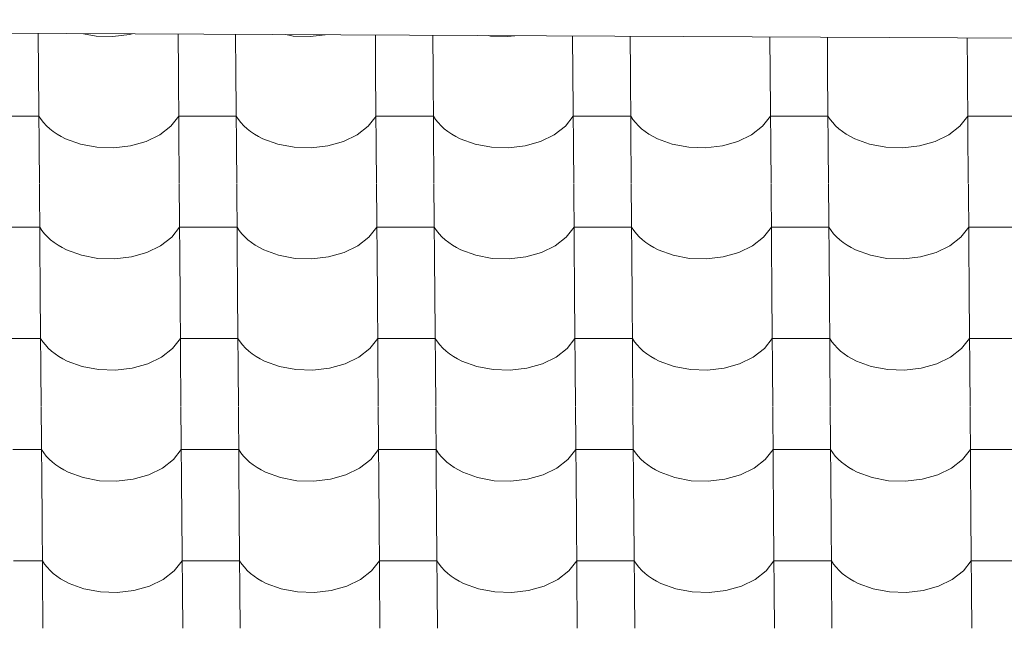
# Model space of a CAD drawing. Header units: millimetres. Extents: x -27785 to 104762, y -947 to 11132.
# Tile 31 of 146: x -18081 to -17258, y 10387 to 10896. Entities that reach past the tile are written whole.
import ezdxf

# ---------------------------------------------------------------- set-up
doc = ezdxf.new("R2010")
doc.units = ezdxf.units.MM
doc.header["$MEASUREMENT"] = 0
for name, color, linetype in [('POHLED JIŽNÍ_1_Bourané_Konstrukce - střechy a skořepiny', 7, 'Continuous'), ('POHLED JIŽNÍ_1_Bourané_Výplně - Povrchové', 7, 'Continuous'), ('POHLED JIŽNÍ_1_Konstrukce - nosné', 7, 'Continuous')]:
    doc.layers.add(name, color=color, linetype=linetype)

# ---------------------------------------------------------------- blocks, each defined once
blk = doc.blocks.new('*X2', base_point=(-29303.7, -27473.93))
at = {"layer": 'POHLED JIŽNÍ_1_Bourané_Výplně - Povrchové', "color": 7, "linetype": 'Continuous', "lineweight": 13}
for p, q in [((-18065.67, 10884.42), (-18065.42, 10851.81)), ((-18027.81, 10884.24), (-18017.36, 10882.26)), ((-18017.36, 10882.26), (-18003.18, 10881.79)), ((-18003.18, 10881.79), (-17989.21, 10883.46)), ((-17989.21, 10883.46), (-17987.17, 10884.04)), ((-17948.7, 10883.86), (-17948.45, 10851.81)), ((-17900.67, 10883.63), (-17900.42, 10851.81)), ((-17858.56, 10883.43), (-17852.36, 10882.26)), ((-17852.36, 10882.26), (-17838.18, 10881.79)), ((-17838.18, 10881.79), (-17825.75, 10883.27)), ((-17783.7, 10883.07), (-17783.46, 10851.81)), ((-17735.67, 10882.84), (-17735.42, 10851.81)), ((-17689.3, 10882.62), (-17687.37, 10882.26)), ((-17687.37, 10882.26), (-17673.18, 10881.79)), ((-17673.18, 10881.79), (-17667.08, 10882.52)), ((-17618.7, 10882.29), (-17618.46, 10851.81)), ((-17570.66, 10882.06), (-17570.43, 10851.81)), ((-17453.7, 10881.5), (-17453.47, 10851.81)), ((-17405.66, 10881.27), (-17405.43, 10851.81)), ((-17288.7, 10880.72), (-17288.47, 10851.81)), ((-18065.41, 10851.48), (-18064.69, 10758.8)), ((-17948.45, 10851.48), (-17947.73, 10758.8)), ((-17900.42, 10851.48), (-17899.7, 10758.8)), ((-17783.46, 10851.48), (-17782.73, 10758.8)), ((-17735.42, 10851.48), (-17734.7, 10758.8)), ((-17618.46, 10851.48), (-17617.74, 10758.8)), ((-17570.43, 10851.48), (-17569.7, 10758.8)), ((-17453.46, 10851.48), (-17452.74, 10758.8)), ((-17405.43, 10851.48), (-17404.71, 10758.8)), ((-17288.47, 10851.48), (-17287.75, 10758.8)), ((-18065.13, 10815.32), (-18089.15, 10815.32)), ((-18065.13, 10815.32), (-18063.29, 10812.53)), ((-17954.77, 10806.94), (-17948.17, 10815.32)), ((-17924.15, 10815.32), (-17948.17, 10815.32)), ((-17900.14, 10815.32), (-17924.15, 10815.32)), ((-17900.14, 10815.32), (-17898.29, 10812.53)), ((-17789.78, 10806.94), (-17783.17, 10815.32)), ((-17759.16, 10815.32), (-17783.17, 10815.32)), ((-17735.14, 10815.32), (-17759.16, 10815.32)), ((-17735.14, 10815.32), (-17733.29, 10812.53)), ((-17624.78, 10806.94), (-17618.18, 10815.32)), ((-17594.16, 10815.32), (-17618.18, 10815.32)), ((-17570.14, 10815.32), (-17594.16, 10815.32)), ((-17570.14, 10815.32), (-17568.3, 10812.53)), ((-17459.79, 10806.94), (-17453.18, 10815.32)), ((-17429.17, 10815.32), (-17453.18, 10815.32)), ((-17405.15, 10815.32), (-17429.17, 10815.32)), ((-17405.15, 10815.32), (-17403.3, 10812.53)), ((-17294.79, 10806.94), (-17288.19, 10815.32)), ((-17264.17, 10815.32), (-17288.19, 10815.32)), ((-17240.15, 10815.32), (-17264.17, 10815.32)), ((-18063.29, 10812.53), (-18061.14, 10809.83)), ((-18061.14, 10809.83), (-18058.72, 10807.25)), ((-18058.72, 10807.25), (-18056.02, 10804.78)), ((-18056.02, 10804.78), (-18053.06, 10802.45)), ((-17964.03, 10799.76), (-17954.77, 10806.94)), ((-17898.29, 10812.53), (-17896.15, 10809.83)), ((-17896.15, 10809.83), (-17893.72, 10807.25)), ((-17893.72, 10807.25), (-17891.02, 10804.78)), ((-17891.02, 10804.78), (-17888.06, 10802.45)), ((-17799.03, 10799.76), (-17789.78, 10806.94)), ((-17733.29, 10812.53), (-17731.15, 10809.83)), ((-17731.15, 10809.83), (-17728.72, 10807.25)), ((-17728.72, 10807.25), (-17726.02, 10804.78)), ((-17726.02, 10804.78), (-17723.07, 10802.45)), ((-17634.04, 10799.76), (-17624.78, 10806.94)), ((-17568.3, 10812.53), (-17566.16, 10809.83)), ((-17566.16, 10809.83), (-17563.73, 10807.25)), ((-17563.73, 10807.25), (-17561.03, 10804.78)), ((-17561.03, 10804.78), (-17558.07, 10802.45)), ((-17469.04, 10799.76), (-17459.79, 10806.94)), ((-17403.3, 10812.53), (-17401.16, 10809.83)), ((-17401.16, 10809.83), (-17398.73, 10807.25)), ((-17398.73, 10807.25), (-17396.03, 10804.78)), ((-17396.03, 10804.78), (-17393.07, 10802.45)), ((-17304.04, 10799.76), (-17294.79, 10806.94)), ((-18053.06, 10802.45), (-18049.86, 10800.28)), ((-18049.86, 10800.28), (-18046.43, 10798.26)), ((-18046.43, 10798.26), (-18042.79, 10796.41)), ((-17975.46, 10794.17), (-17964.03, 10799.76)), ((-17888.06, 10802.45), (-17884.86, 10800.28)), ((-17884.86, 10800.28), (-17881.43, 10798.26)), ((-17881.43, 10798.26), (-17877.8, 10796.41)), ((-17810.46, 10794.17), (-17799.03, 10799.76)), ((-17723.07, 10802.45), (-17719.86, 10800.28)), ((-17719.86, 10800.28), (-17716.44, 10798.26)), ((-17716.44, 10798.26), (-17712.8, 10796.41)), ((-17645.47, 10794.17), (-17634.04, 10799.76)), ((-17558.07, 10802.45), (-17554.87, 10800.28)), ((-17554.87, 10800.28), (-17551.44, 10798.26)), ((-17551.44, 10798.26), (-17547.8, 10796.41)), ((-17480.47, 10794.17), (-17469.04, 10799.76)), ((-17393.07, 10802.45), (-17389.87, 10800.28)), ((-17389.87, 10800.28), (-17386.44, 10798.26)), ((-17386.44, 10798.26), (-17382.81, 10796.41)), ((-17315.48, 10794.17), (-17304.04, 10799.76)), ((-18042.79, 10796.41), (-18030.31, 10791.84)), ((-18030.31, 10791.84), (-18016.63, 10789.25)), ((-18016.63, 10789.25), (-18002.45, 10788.78)), ((-18002.45, 10788.78), (-17988.49, 10790.45)), ((-17988.49, 10790.45), (-17975.46, 10794.17)), ((-17877.8, 10796.41), (-17865.32, 10791.84)), ((-17865.32, 10791.84), (-17851.64, 10789.25)), ((-17851.64, 10789.25), (-17837.46, 10788.78)), ((-17837.46, 10788.78), (-17823.49, 10790.45)), ((-17823.49, 10790.45), (-17810.46, 10794.17)), ((-17712.8, 10796.41), (-17700.32, 10791.84)), ((-17700.32, 10791.84), (-17686.64, 10789.25)), ((-17686.64, 10789.25), (-17672.46, 10788.78)), ((-17672.46, 10788.78), (-17658.5, 10790.45)), ((-17658.5, 10790.45), (-17645.47, 10794.17)), ((-17547.8, 10796.41), (-17535.33, 10791.84)), ((-17535.33, 10791.84), (-17521.65, 10789.25)), ((-17521.65, 10789.25), (-17507.46, 10788.78)), ((-17507.46, 10788.78), (-17493.5, 10790.45)), ((-17493.5, 10790.45), (-17480.47, 10794.17)), ((-17382.81, 10796.41), (-17370.33, 10791.84)), ((-17370.33, 10791.84), (-17356.65, 10789.25)), ((-17356.65, 10789.25), (-17342.47, 10788.78)), ((-17342.47, 10788.78), (-17328.51, 10790.45)), ((-17328.51, 10790.45), (-17315.48, 10794.17)), ((-18064.69, 10758.47), (-18063.97, 10665.79)), ((-17947.73, 10758.47), (-17947.01, 10665.79)), ((-17899.69, 10758.47), (-17898.97, 10665.79)), ((-17782.73, 10758.47), (-17782.01, 10665.79)), ((-17734.7, 10758.47), (-17733.98, 10665.79)), ((-17617.74, 10758.47), (-17617.02, 10665.79)), ((-17569.7, 10758.47), (-17568.98, 10665.79)), ((-17452.74, 10758.47), (-17452.02, 10665.79)), ((-17404.71, 10758.47), (-17403.99, 10665.79)), ((-17287.74, 10758.47), (-17287.02, 10665.79)), ((-18064.41, 10722.31), (-18088.43, 10722.31)), ((-18064.41, 10722.31), (-18062.56, 10719.52)), ((-18062.56, 10719.52), (-18060.42, 10716.82)), ((-18060.42, 10716.82), (-18057.99, 10714.24)), ((-18057.99, 10714.24), (-18055.29, 10711.77)), ((-17954.05, 10713.93), (-17947.45, 10722.31)), ((-17923.43, 10722.31), (-17947.45, 10722.31)), ((-17899.41, 10722.31), (-17923.43, 10722.31)), ((-17899.41, 10722.31), (-17897.57, 10719.52)), ((-17897.57, 10719.52), (-17895.42, 10716.82)), ((-17895.42, 10716.82), (-17893, 10714.24)), ((-17893, 10714.24), (-17890.3, 10711.77)), ((-17789.05, 10713.93), (-17782.45, 10722.31)), ((-17758.43, 10722.31), (-17782.45, 10722.31)), ((-17734.42, 10722.31), (-17758.43, 10722.31)), ((-17734.42, 10722.31), (-17732.57, 10719.52)), ((-17732.57, 10719.52), (-17730.43, 10716.82)), ((-17730.43, 10716.82), (-17728, 10714.24)), ((-17728, 10714.24), (-17725.3, 10711.77)), ((-17624.06, 10713.93), (-17617.45, 10722.31)), ((-17593.44, 10722.31), (-17617.45, 10722.31)), ((-17569.42, 10722.31), (-17593.44, 10722.31)), ((-17569.42, 10722.31), (-17567.58, 10719.52)), ((-17567.58, 10719.52), (-17565.43, 10716.82)), ((-17565.43, 10716.82), (-17563.01, 10714.24)), ((-17563.01, 10714.24), (-17560.3, 10711.77)), ((-17459.06, 10713.93), (-17452.46, 10722.31)), ((-17428.44, 10722.31), (-17452.46, 10722.31)), ((-17404.42, 10722.31), (-17428.44, 10722.31)), ((-17404.42, 10722.31), (-17402.58, 10719.52)), ((-17402.58, 10719.52), (-17400.44, 10716.82)), ((-17400.44, 10716.82), (-17398.01, 10714.24)), ((-17398.01, 10714.24), (-17395.31, 10711.77)), ((-17294.07, 10713.93), (-17287.46, 10722.31)), ((-17263.45, 10722.31), (-17287.46, 10722.31)), ((-17239.43, 10722.31), (-17263.45, 10722.31)), ((-18055.29, 10711.77), (-18052.33, 10709.45)), ((-18052.33, 10709.45), (-18049.13, 10707.27)), ((-18049.13, 10707.27), (-18045.7, 10705.25)), ((-17974.74, 10701.16), (-17963.3, 10706.76)), ((-17963.3, 10706.76), (-17954.05, 10713.93)), ((-17890.3, 10711.77), (-17887.34, 10709.45)), ((-17887.34, 10709.45), (-17884.14, 10707.27)), ((-17884.14, 10707.27), (-17880.71, 10705.25)), ((-17809.74, 10701.16), (-17798.31, 10706.76)), ((-17798.31, 10706.76), (-17789.05, 10713.93)), ((-17725.3, 10711.77), (-17722.34, 10709.45)), ((-17722.34, 10709.45), (-17719.14, 10707.27)), ((-17719.14, 10707.27), (-17715.71, 10705.25)), ((-17644.74, 10701.16), (-17633.31, 10706.76)), ((-17633.31, 10706.76), (-17624.06, 10713.93)), ((-17560.3, 10711.77), (-17557.35, 10709.45)), ((-17557.35, 10709.45), (-17554.14, 10707.27)), ((-17554.14, 10707.27), (-17550.72, 10705.25)), ((-17479.75, 10701.16), (-17468.32, 10706.76)), ((-17468.32, 10706.76), (-17459.06, 10713.93)), ((-17395.31, 10711.77), (-17392.35, 10709.45)), ((-17392.35, 10709.45), (-17389.15, 10707.27)), ((-17389.15, 10707.27), (-17385.72, 10705.25)), ((-17314.75, 10701.16), (-17303.32, 10706.76)), ((-17303.32, 10706.76), (-17294.07, 10713.93)), ((-18045.7, 10705.25), (-18042.07, 10703.4)), ((-18042.07, 10703.4), (-18029.59, 10698.83)), ((-18029.59, 10698.83), (-18015.91, 10696.24)), ((-17987.77, 10697.44), (-17974.74, 10701.16)), ((-17880.71, 10705.25), (-17877.07, 10703.4)), ((-17877.07, 10703.4), (-17864.59, 10698.83)), ((-17864.59, 10698.83), (-17850.91, 10696.24)), ((-17822.77, 10697.44), (-17809.74, 10701.16)), ((-17715.71, 10705.25), (-17712.08, 10703.4)), ((-17712.08, 10703.4), (-17699.6, 10698.83)), ((-17699.6, 10698.83), (-17685.92, 10696.24)), ((-17657.77, 10697.44), (-17644.74, 10701.16)), ((-17550.72, 10705.25), (-17547.08, 10703.4)), ((-17547.08, 10703.4), (-17534.6, 10698.83)), ((-17534.6, 10698.83), (-17520.92, 10696.24)), ((-17492.78, 10697.44), (-17479.75, 10701.16)), ((-17385.72, 10705.25), (-17382.09, 10703.4)), ((-17382.09, 10703.4), (-17369.61, 10698.83)), ((-17369.61, 10698.83), (-17355.93, 10696.24)), ((-17327.78, 10697.44), (-17314.75, 10701.16)), ((-18015.91, 10696.24), (-18001.73, 10695.77)), ((-18001.73, 10695.77), (-17987.77, 10697.44)), ((-17850.91, 10696.24), (-17836.73, 10695.77)), ((-17836.73, 10695.77), (-17822.77, 10697.44)), ((-17685.92, 10696.24), (-17671.74, 10695.77)), ((-17671.74, 10695.77), (-17657.77, 10697.44)), ((-17520.92, 10696.24), (-17506.74, 10695.77)), ((-17506.74, 10695.77), (-17492.78, 10697.44)), ((-17355.93, 10696.24), (-17341.74, 10695.77)), ((-17341.74, 10695.77), (-17327.78, 10697.44)), ((-18063.97, 10665.46), (-18063.25, 10572.79)), ((-17947, 10665.46), (-17946.28, 10572.79)), ((-17898.97, 10665.46), (-17898.25, 10572.79)), ((-17782.01, 10665.46), (-17781.29, 10572.79)), ((-17733.97, 10665.46), (-17733.25, 10572.79)), ((-17617.01, 10665.46), (-17616.29, 10572.79)), ((-17568.98, 10665.46), (-17568.26, 10572.79)), ((-17452.02, 10665.46), (-17451.3, 10572.79)), ((-17403.98, 10665.46), (-17403.26, 10572.79)), ((-17287.02, 10665.46), (-17286.3, 10572.79)), ((-18063.68, 10629.3), (-18087.7, 10629.3)), ((-18063.68, 10629.3), (-18061.84, 10626.51)), ((-18061.84, 10626.51), (-18059.7, 10623.81)), ((-18059.7, 10623.81), (-18057.27, 10621.23)), ((-17953.33, 10620.92), (-17946.72, 10629.3)), ((-17922.71, 10629.3), (-17946.72, 10629.3)), ((-17898.69, 10629.3), (-17922.71, 10629.3)), ((-17898.69, 10629.3), (-17896.84, 10626.51)), ((-17896.84, 10626.51), (-17894.7, 10623.81)), ((-17894.7, 10623.81), (-17892.27, 10621.23)), ((-17788.33, 10620.92), (-17781.73, 10629.3)), ((-17757.71, 10629.3), (-17781.73, 10629.3)), ((-17733.69, 10629.3), (-17757.71, 10629.3)), ((-17733.69, 10629.3), (-17731.85, 10626.51)), ((-17731.85, 10626.51), (-17729.71, 10623.81)), ((-17729.71, 10623.81), (-17727.28, 10621.23)), ((-17623.33, 10620.92), (-17616.73, 10629.3)), ((-17592.71, 10629.3), (-17616.73, 10629.3)), ((-17568.7, 10629.3), (-17592.71, 10629.3)), ((-17568.7, 10629.3), (-17566.85, 10626.51)), ((-17566.85, 10626.51), (-17564.71, 10623.81)), ((-17564.71, 10623.81), (-17562.28, 10621.23)), ((-17458.34, 10620.92), (-17451.74, 10629.3)), ((-17427.72, 10629.3), (-17451.74, 10629.3)), ((-17403.7, 10629.3), (-17427.72, 10629.3)), ((-17403.7, 10629.3), (-17401.86, 10626.51)), ((-17401.86, 10626.51), (-17399.71, 10623.81)), ((-17399.71, 10623.81), (-17397.29, 10621.23)), ((-17293.34, 10620.92), (-17286.74, 10629.3)), ((-17262.72, 10629.3), (-17286.74, 10629.3)), ((-17238.71, 10629.3), (-17262.72, 10629.3)), ((-18057.27, 10621.23), (-18054.57, 10618.76)), ((-18054.57, 10618.76), (-18051.61, 10616.44)), ((-18051.61, 10616.44), (-18048.41, 10614.26)), ((-17962.58, 10613.75), (-17953.33, 10620.92)), ((-17892.27, 10621.23), (-17889.57, 10618.76)), ((-17889.57, 10618.76), (-17886.61, 10616.44)), ((-17886.61, 10616.44), (-17883.41, 10614.26)), ((-17797.58, 10613.75), (-17788.33, 10620.92)), ((-17727.28, 10621.23), (-17724.58, 10618.76)), ((-17724.58, 10618.76), (-17721.62, 10616.44)), ((-17721.62, 10616.44), (-17718.42, 10614.26)), ((-17632.59, 10613.75), (-17623.33, 10620.92)), ((-17562.28, 10621.23), (-17559.58, 10618.76)), ((-17559.58, 10618.76), (-17556.62, 10616.44)), ((-17556.62, 10616.44), (-17553.42, 10614.26)), ((-17467.59, 10613.75), (-17458.34, 10620.92)), ((-17397.29, 10621.23), (-17394.59, 10618.76)), ((-17394.59, 10618.76), (-17391.63, 10616.44)), ((-17391.63, 10616.44), (-17388.43, 10614.26)), ((-17302.6, 10613.75), (-17293.34, 10620.92)), ((-18048.41, 10614.26), (-18044.98, 10612.24)), ((-18044.98, 10612.24), (-18041.35, 10610.39)), ((-18041.35, 10610.39), (-18028.87, 10605.82)), ((-17987.04, 10604.43), (-17974.01, 10608.16)), ((-17974.01, 10608.16), (-17962.58, 10613.75)), ((-17883.41, 10614.26), (-17879.99, 10612.24)), ((-17879.99, 10612.24), (-17876.35, 10610.39)), ((-17876.35, 10610.39), (-17863.87, 10605.82)), ((-17822.05, 10604.43), (-17809.02, 10608.16)), ((-17809.02, 10608.16), (-17797.58, 10613.75)), ((-17718.42, 10614.26), (-17714.99, 10612.24)), ((-17714.99, 10612.24), (-17711.35, 10610.39)), ((-17711.35, 10610.39), (-17698.87, 10605.82)), ((-17657.05, 10604.43), (-17644.02, 10608.16)), ((-17644.02, 10608.16), (-17632.59, 10613.75)), ((-17553.42, 10614.26), (-17549.99, 10612.24)), ((-17549.99, 10612.24), (-17546.36, 10610.39)), ((-17546.36, 10610.39), (-17533.88, 10605.82)), ((-17492.06, 10604.43), (-17479.03, 10608.16)), ((-17479.03, 10608.16), (-17467.59, 10613.75)), ((-17388.43, 10614.26), (-17385, 10612.24)), ((-17385, 10612.24), (-17381.36, 10610.39)), ((-17381.36, 10610.39), (-17368.88, 10605.82)), ((-17327.06, 10604.43), (-17314.03, 10608.16)), ((-17314.03, 10608.16), (-17302.6, 10613.75)), ((-18028.87, 10605.82), (-18015.19, 10603.23)), ((-18015.19, 10603.23), (-18001, 10602.76)), ((-18001, 10602.76), (-17987.04, 10604.43)), ((-17863.87, 10605.82), (-17850.19, 10603.23)), ((-17850.19, 10603.23), (-17836.01, 10602.76)), ((-17836.01, 10602.76), (-17822.05, 10604.43)), ((-17698.87, 10605.82), (-17685.2, 10603.23)), ((-17685.2, 10603.23), (-17671.01, 10602.76)), ((-17671.01, 10602.76), (-17657.05, 10604.43)), ((-17533.88, 10605.82), (-17520.2, 10603.23)), ((-17520.2, 10603.23), (-17506.02, 10602.76)), ((-17506.02, 10602.76), (-17492.06, 10604.43)), ((-17368.88, 10605.82), (-17355.2, 10603.23)), ((-17355.2, 10603.23), (-17341.02, 10602.76)), ((-17341.02, 10602.76), (-17327.06, 10604.43)), ((-18063.24, 10572.45), (-18062.52, 10479.78)), ((-17946.28, 10572.45), (-17945.56, 10479.78)), ((-17898.25, 10572.45), (-17897.53, 10479.78)), ((-17781.28, 10572.45), (-17780.56, 10479.78)), ((-17733.25, 10572.45), (-17732.53, 10479.78)), ((-17616.29, 10572.45), (-17615.57, 10479.78)), ((-17568.25, 10572.45), (-17567.53, 10479.78)), ((-17451.29, 10572.45), (-17450.57, 10479.78)), ((-17403.26, 10572.45), (-17402.54, 10479.78)), ((-17286.3, 10572.45), (-17285.58, 10479.78)), ((-18062.96, 10536.29), (-18086.98, 10536.29)), ((-18062.96, 10536.29), (-18061.12, 10533.5)), ((-18061.12, 10533.5), (-18058.97, 10530.8)), ((-17952.6, 10527.91), (-17946, 10536.29)), ((-17921.98, 10536.29), (-17946, 10536.29)), ((-17897.97, 10536.29), (-17921.98, 10536.29)), ((-17897.97, 10536.29), (-17896.12, 10533.5)), ((-17896.12, 10533.5), (-17893.98, 10530.8)), ((-17787.61, 10527.91), (-17781, 10536.29)), ((-17756.99, 10536.29), (-17781, 10536.29)), ((-17732.97, 10536.29), (-17756.99, 10536.29)), ((-17732.97, 10536.29), (-17731.12, 10533.5)), ((-17731.12, 10533.5), (-17728.98, 10530.8)), ((-17622.61, 10527.91), (-17616.01, 10536.29)), ((-17591.99, 10536.29), (-17616.01, 10536.29)), ((-17567.97, 10536.29), (-17591.99, 10536.29)), ((-17567.97, 10536.29), (-17566.13, 10533.5)), ((-17566.13, 10533.5), (-17563.99, 10530.8)), ((-17457.61, 10527.91), (-17451.01, 10536.29)), ((-17426.99, 10536.29), (-17451.01, 10536.29)), ((-17402.98, 10536.29), (-17426.99, 10536.29)), ((-17402.98, 10536.29), (-17401.13, 10533.5)), ((-17401.13, 10533.5), (-17398.99, 10530.8)), ((-17292.62, 10527.91), (-17286.02, 10536.29)), ((-17262, 10536.29), (-17286.02, 10536.29)), ((-17237.98, 10536.29), (-17262, 10536.29)), ((-18058.97, 10530.8), (-18056.55, 10528.22)), ((-18056.55, 10528.22), (-18053.85, 10525.75)), ((-18053.85, 10525.75), (-18050.89, 10523.43)), ((-17961.86, 10520.74), (-17952.6, 10527.91)), ((-17893.98, 10530.8), (-17891.55, 10528.22)), ((-17891.55, 10528.22), (-17888.85, 10525.75)), ((-17888.85, 10525.75), (-17885.89, 10523.43)), ((-17796.86, 10520.74), (-17787.61, 10527.91)), ((-17728.98, 10530.8), (-17726.55, 10528.22)), ((-17726.55, 10528.22), (-17723.85, 10525.75)), ((-17723.85, 10525.75), (-17720.89, 10523.43)), ((-17631.86, 10520.74), (-17622.61, 10527.91)), ((-17563.99, 10530.8), (-17561.56, 10528.22)), ((-17561.56, 10528.22), (-17558.86, 10525.75)), ((-17558.86, 10525.75), (-17555.9, 10523.43)), ((-17466.87, 10520.74), (-17457.61, 10527.91)), ((-17398.99, 10530.8), (-17396.56, 10528.22)), ((-17396.56, 10528.22), (-17393.86, 10525.75)), ((-17393.86, 10525.75), (-17390.9, 10523.43)), ((-17301.87, 10520.74), (-17292.62, 10527.91)), ((-18050.89, 10523.43), (-18047.69, 10521.25)), ((-18047.69, 10521.25), (-18044.26, 10519.23)), ((-18044.26, 10519.23), (-18040.62, 10517.38)), ((-18040.62, 10517.38), (-18028.14, 10512.81)), ((-17973.29, 10515.15), (-17961.86, 10520.74)), ((-17885.89, 10523.43), (-17882.69, 10521.25)), ((-17882.69, 10521.25), (-17879.26, 10519.23)), ((-17879.26, 10519.23), (-17875.63, 10517.38)), ((-17875.63, 10517.38), (-17863.15, 10512.81)), ((-17808.29, 10515.15), (-17796.86, 10520.74)), ((-17720.89, 10523.43), (-17717.69, 10521.25)), ((-17717.69, 10521.25), (-17714.27, 10519.23)), ((-17714.27, 10519.23), (-17710.63, 10517.38)), ((-17710.63, 10517.38), (-17698.15, 10512.81)), ((-17643.3, 10515.15), (-17631.86, 10520.74)), ((-17555.9, 10523.43), (-17552.7, 10521.25)), ((-17552.7, 10521.25), (-17549.27, 10519.23)), ((-17549.27, 10519.23), (-17545.63, 10517.38)), ((-17545.63, 10517.38), (-17533.15, 10512.81)), ((-17478.3, 10515.15), (-17466.87, 10520.74)), ((-17390.9, 10523.43), (-17387.7, 10521.25)), ((-17387.7, 10521.25), (-17384.27, 10519.23)), ((-17384.27, 10519.23), (-17380.64, 10517.38)), ((-17380.64, 10517.38), (-17368.16, 10512.81)), ((-17313.31, 10515.15), (-17301.87, 10520.74)), ((-18028.14, 10512.81), (-18014.46, 10510.22)), ((-18014.46, 10510.22), (-18000.28, 10509.75)), ((-18000.28, 10509.75), (-17986.32, 10511.42)), ((-17986.32, 10511.42), (-17973.29, 10515.15)), ((-17863.15, 10512.81), (-17849.47, 10510.22)), ((-17849.47, 10510.22), (-17835.29, 10509.75)), ((-17835.29, 10509.75), (-17821.32, 10511.42)), ((-17821.32, 10511.42), (-17808.29, 10515.15)), ((-17698.15, 10512.81), (-17684.47, 10510.22)), ((-17684.47, 10510.22), (-17670.29, 10509.75)), ((-17670.29, 10509.75), (-17656.33, 10511.42)), ((-17656.33, 10511.42), (-17643.3, 10515.15)), ((-17533.15, 10512.81), (-17519.48, 10510.22)), ((-17519.48, 10510.22), (-17505.29, 10509.75)), ((-17505.29, 10509.75), (-17491.33, 10511.42)), ((-17491.33, 10511.42), (-17478.3, 10515.15)), ((-17368.16, 10512.81), (-17354.48, 10510.22)), ((-17354.48, 10510.22), (-17340.3, 10509.75)), ((-17340.3, 10509.75), (-17326.34, 10511.42)), ((-17326.34, 10511.42), (-17313.31, 10515.15)), ((-18062.52, 10479.44), (-18061.8, 10386.77)), ((-17945.56, 10479.44), (-17944.84, 10386.77)), ((-17897.52, 10479.44), (-17896.8, 10386.77)), ((-17780.56, 10479.44), (-17779.84, 10386.77)), ((-17732.53, 10479.44), (-17731.81, 10386.77)), ((-17615.57, 10479.44), (-17614.84, 10386.77)), ((-17567.53, 10479.44), (-17566.81, 10386.77)), ((-17450.57, 10479.44), (-17449.85, 10386.77)), ((-17402.54, 10479.44), (-17401.81, 10386.77)), ((-17285.57, 10479.44), (-17284.85, 10386.77)), ((-18062.24, 10443.29), (-18086.25, 10443.29)), ((-18062.24, 10443.29), (-18060.39, 10440.49)), ((-17951.88, 10434.9), (-17945.28, 10443.29)), ((-17921.26, 10443.29), (-17945.28, 10443.29)), ((-17897.24, 10443.29), (-17921.26, 10443.29)), ((-17897.24, 10443.29), (-17895.4, 10440.49)), ((-17786.88, 10434.9), (-17780.28, 10443.29)), ((-17756.26, 10443.29), (-17780.28, 10443.29)), ((-17732.25, 10443.29), (-17756.26, 10443.29)), ((-17732.25, 10443.29), (-17730.4, 10440.49)), ((-17621.89, 10434.9), (-17615.28, 10443.29)), ((-17591.27, 10443.29), (-17615.28, 10443.29)), ((-17567.25, 10443.29), (-17591.27, 10443.29)), ((-17567.25, 10443.29), (-17565.4, 10440.49)), ((-17456.89, 10434.9), (-17450.29, 10443.29)), ((-17426.27, 10443.29), (-17450.29, 10443.29)), ((-17402.25, 10443.29), (-17426.27, 10443.29)), ((-17402.25, 10443.29), (-17400.41, 10440.49)), ((-17291.89, 10434.9), (-17285.29, 10443.29)), ((-17261.27, 10443.29), (-17285.29, 10443.29)), ((-17237.26, 10443.29), (-17261.27, 10443.29)), ((-18060.39, 10440.49), (-18058.25, 10437.8)), ((-18058.25, 10437.8), (-18055.82, 10435.21)), ((-18055.82, 10435.21), (-18053.12, 10432.75)), ((-17961.13, 10427.73), (-17951.88, 10434.9)), ((-17895.4, 10440.49), (-17893.25, 10437.8)), ((-17893.25, 10437.8), (-17890.83, 10435.21)), ((-17890.83, 10435.21), (-17888.13, 10432.75)), ((-17796.14, 10427.73), (-17786.88, 10434.9)), ((-17730.4, 10440.49), (-17728.26, 10437.8)), ((-17728.26, 10437.8), (-17725.83, 10435.21)), ((-17725.83, 10435.21), (-17723.13, 10432.75)), ((-17631.14, 10427.73), (-17621.89, 10434.9)), ((-17565.4, 10440.49), (-17563.26, 10437.8)), ((-17563.26, 10437.8), (-17560.83, 10435.21)), ((-17560.83, 10435.21), (-17558.13, 10432.75)), ((-17466.14, 10427.73), (-17456.89, 10434.9)), ((-17400.41, 10440.49), (-17398.27, 10437.8)), ((-17398.27, 10437.8), (-17395.84, 10435.21)), ((-17395.84, 10435.21), (-17393.14, 10432.75)), ((-17301.15, 10427.73), (-17291.89, 10434.9)), ((-18053.12, 10432.75), (-18050.16, 10430.42)), ((-18050.16, 10430.42), (-18046.96, 10428.24)), ((-18046.96, 10428.24), (-18043.53, 10426.22)), ((-18043.53, 10426.22), (-18039.9, 10424.37)), ((-17972.57, 10422.14), (-17961.13, 10427.73)), ((-17888.13, 10432.75), (-17885.17, 10430.42)), ((-17885.17, 10430.42), (-17881.97, 10428.24)), ((-17881.97, 10428.24), (-17878.54, 10426.22)), ((-17878.54, 10426.22), (-17874.9, 10424.37)), ((-17807.57, 10422.14), (-17796.14, 10427.73)), ((-17723.13, 10432.75), (-17720.17, 10430.42)), ((-17720.17, 10430.42), (-17716.97, 10428.24)), ((-17716.97, 10428.24), (-17713.54, 10426.22)), ((-17713.54, 10426.22), (-17709.91, 10424.37)), ((-17642.57, 10422.14), (-17631.14, 10427.73)), ((-17558.13, 10432.75), (-17555.18, 10430.42)), ((-17555.18, 10430.42), (-17551.97, 10428.24)), ((-17551.97, 10428.24), (-17548.55, 10426.22)), ((-17548.55, 10426.22), (-17544.91, 10424.37)), ((-17477.58, 10422.14), (-17466.14, 10427.73)), ((-17393.14, 10432.75), (-17390.18, 10430.42)), ((-17390.18, 10430.42), (-17386.98, 10428.24)), ((-17386.98, 10428.24), (-17383.55, 10426.22)), ((-17383.55, 10426.22), (-17379.91, 10424.37)), ((-17312.58, 10422.14), (-17301.15, 10427.73)), ((-18039.9, 10424.37), (-18027.42, 10419.8)), ((-18027.42, 10419.8), (-18013.74, 10417.21)), ((-17999.56, 10416.74), (-17985.6, 10418.41)), ((-17985.6, 10418.41), (-17972.57, 10422.14)), ((-17874.9, 10424.37), (-17862.42, 10419.8)), ((-17862.42, 10419.8), (-17848.74, 10417.21)), ((-17834.56, 10416.74), (-17820.6, 10418.41)), ((-17820.6, 10418.41), (-17807.57, 10422.14)), ((-17709.91, 10424.37), (-17697.43, 10419.8)), ((-17697.43, 10419.8), (-17683.75, 10417.21)), ((-17669.57, 10416.74), (-17655.6, 10418.41)), ((-17655.6, 10418.41), (-17642.57, 10422.14)), ((-17544.91, 10424.37), (-17532.43, 10419.8)), ((-17532.43, 10419.8), (-17518.75, 10417.21)), ((-17504.57, 10416.74), (-17490.61, 10418.41)), ((-17490.61, 10418.41), (-17477.58, 10422.14)), ((-17379.91, 10424.37), (-17367.44, 10419.8)), ((-17367.44, 10419.8), (-17353.76, 10417.21)), ((-17339.57, 10416.74), (-17325.61, 10418.41)), ((-17325.61, 10418.41), (-17312.58, 10422.14)), ((-18013.74, 10417.21), (-17999.56, 10416.74)), ((-17848.74, 10417.21), (-17834.56, 10416.74)), ((-17683.75, 10417.21), (-17669.57, 10416.74)), ((-17518.75, 10417.21), (-17504.57, 10416.74)), ((-17353.76, 10417.21), (-17339.57, 10416.74))]:
    blk.add_line(p, q, dxfattribs=at)

msp = doc.modelspace()

# ---------------------------------------------------------------- linework, layer by layer
at = {"layer": 'POHLED JIŽNÍ_1_Bourané_Konstrukce - střechy a skořepiny', "color": 7, "linetype": 'Continuous', "lineweight": 13}
msp.add_line((-129.54, 10798.97), (-20488.57, 10895.96), dxfattribs=at)

# ---------------------------------------------------------------- block references
at = {"layer": 'POHLED JIŽNÍ_1_Konstrukce - nosné', "color": 9, "linetype": 'Continuous', "lineweight": 13}
msp.add_blockref('*X2', (-29303.7, -27473.93), dxfattribs=at)

doc.saveas('drawing.dxf')
